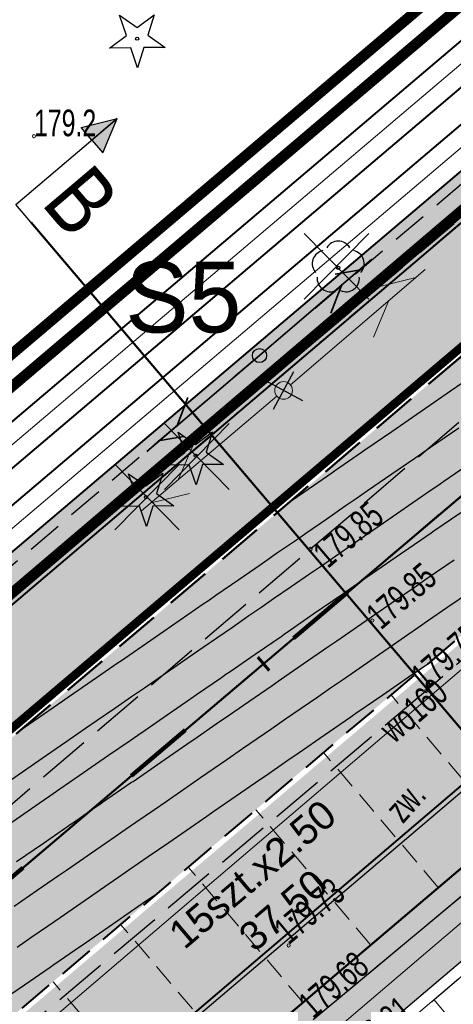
# Model space of a CAD drawing. Header units: metres. Extents: x 7429064 to 7431133, y 5709479 to 5714472.
# Tile 50 of 176: x 7429453 to 7429465, y 5709808 to 5709836. Entities that reach past the tile are written whole.
import ezdxf
from ezdxf.enums import TextEntityAlignment as Align

# ---------------------------------------------------------------- set-up
doc = ezdxf.new("R2010")
doc.units = ezdxf.units.M
for name, pattern in [('1', [0]), ('12', [3, 1, -1, 0, -1]), ('2_BUBZ02', [1.75, 1.25, -0.5]), ('2_KTCR01', [1.5, 1, -0.5]), ('2_KTCR02', [1.5, 1, -0.5]), ('2_KTJZ01', [2, 1.5, -0.5]), ('2_KTKR01', [0]), ('2_KTPL01', [2, 1.5, -0.5]), ('3_1', [0]), ('3_BUBZ02G', [1.75, 1.25, -0.5]), ('3_KTCR02', [1.5, 1, -0.5]), ('3_KTJZ01', [2, 1.5, -0.5]), ('3_KTKR01', [0]), ('3_KTPL01', [2, 1.5, -0.5]), ('4_SUPE_01', [0]), ('4_SUPT_01', [0]), ('4_SUPW_01', [0]), ('7_1', [0]), ('7_SUPE_01', [0]), ('7_SUPT_01', [0]), ('7_SUPW_01', [0]), ('CENTER2', [1.125, 0.75, -0.125, 0.125, -0.125]), ('DASHED', [19.05, 12.7, -6.35]), ('DASHED2', [0.375, 0.25, -0.125]), ('HIDDEN', [0.375, 0.25, -0.125])]:
    doc.linetypes.add(name, pattern=pattern)
for name, color, linetype, lineweight in [('#proj słupy', 1, 'Continuous', 30), ('#proj. światłowód', 1, '2_KTCR01', 18), ('__AMprojkantech', 20, 'DASHED', 35), ('_D_7_PAS DROGOWY-LINIA ROZGR TEREN INW', 222, 'HIDDEN', 50), ('_D_7_PAS DROGOWY_PODZIAL', 1, 'Continuous', 50), ('_D_7_TEREN NIEZBEDNY DLA OB_BUD', 252, 'HIDDEN', 50), ('_D_8_Wymiary', 7, 'Continuous', 20), ('_skarpy', 84, 'Continuous', 40), ('_wycinka_ZUDP', 1, 'Continuous', 30), ('BUBZ_L_1', 252, '2_BUBZ02', 18), ('D_1_KOCIE OCZKA', 7, 'Continuous', 50), ('D_1_LINIA_KRAWĘŻNIK_BET_20_30 WYN 0-2 CM', 5, 'HIDDEN', 40), ('D_1_LINIA_KRAWĘŻNIK_BET_20_30 WYN 12 CM - III', 7, 'Continuous', 50), ('Dr-Krawędż nawierzchni', 250, 'DASHED2', 18), ('gaPoziome', 7, 'Continuous', 30), ('GMINA_L_0', 252, '12', 35), ('KRAWĘŻNIK BETONOWY 12_25 WYN 0 CM', 250, 'DASHED', 50), ('KTCR_L_1', 252, '2_KTCR02', 30), ('KTJZ_L_0', 252, '2_KTJZ01', 30), ('KTKR_L_0', 252, '2_KTKR01', 30), ('KTPL_E_T_0', 252, 'Continuous', 15), ('KTPL_L_0', 252, '2_KTPL01', 30), ('OBOP_T_0', 82, 'Continuous', 30), ('PRZEKROJE_NORMALNE', 7, 'Continuous', 30), ('RTPW_T_0_a', 252, 'Continuous', 15), ('RTPW_T_1', 252, 'Continuous', 15), ('skarpa', 82, 'ŚLADY', 20), ('SUPE_L_3', 252, '4_SUPE_01', 18), ('SUPM_T_0', 252, 'Continuous', 15), ('SUPT_L_0', 252, '4_SUPT_01', 18), ('SUPW_E_T_0', 252, 'Continuous', 15), ('SUPW_L_0', 252, '4_SUPW_01', 18)]:
    doc.layers.add(name, color=color, linetype=linetype, lineweight=lineweight)
for name, color, linetype in [('_1_Mapa', 7, 'Continuous'), ('_1_X-REFY', 7, 'Continuous'), ('C-DROGI-SYTUACJA-ETYKIETY', 7, 'Continuous'), ('C-TEREN', 7, 'Continuous'), ('zzz.gaHSDomyslna', 7, 'Continuous')]:
    doc.layers.add(name, color=color, linetype=linetype)
doc.layers.add('_Brudnopis', color=22, linetype='Continuous', lineweight=50, plot=False)
doc.layers.add('D_1_LINIA_OBRZEŻE_BET_6x30cm - III', color=24, linetype='Continuous', lineweight=30, transparency=0.3)
for name, color, linetype, lineweight, true_color, transparency in [('D_2_HECZ_CHODNIK_KOSTKA', 7, 'Continuous', 0, 0xf7f588, 0.35), ('D_2_HECZ_DROGI KOSTKA', 7, 'Continuous', 13, 0xffbea8, 0.3), ('D_2_HECZ_JEZDNIA KR3- NOWA KONSTRUKCJA', 7, 'Continuous', 13, 0x99e6ff, 0.3), ('D_2_HECZ_JEZDNIA KR3- NOWA KONSTRUKCJA G4', 7, 'Continuous', 13, 0xbdbdbd, 0.3)]:
    doc.layers.add(name, color=color, linetype=linetype, lineweight=lineweight, true_color=true_color, transparency=transparency)
for name, color, linetype, lineweight, true_color in [('DZIALKA_L_0', 7, '1', 40, 0x008000), ('HECZ DROGI ROWEROWE', 7, 'Continuous', 13, 0xff8a8a), ('OBOP_T_0_a', 7, 'Continuous', 30, 0x008000), ('OBOP_T_1_a', 7, 'Continuous', 30, 0x008000)]:
    doc.layers.add(name, color=color, linetype=linetype, lineweight=lineweight, true_color=true_color)
doc.styles.add('major_arial', font='arial.ttf')
doc.styles.add('Styl Arial', font='arial.ttf', dxfattribs={"width": 0.8, "height": 0.9})
doc.linetypes.add('ŚLADY', pattern='A,3.81,[130,ltypeshp.shx,S=6.35,R=0,X=0,Y=0],3.81', length=7.62)
doc.dimstyles.new('major_500', dxfattribs={"dimtxt": 0.8, "dimasz": 0.8, "dimexe": 0.5, "dimexo": 1, "dimgap": 0.3, "dimtad": 1, "dimzin": 1, "dimdsep": 46, "dimtxsty": 'major_arial', "dimcen": 0, "dimse1": 1, "dimse2": 1, "dimaunit": 1, "dimadec": 1, "dimazin": 0, "dimtfac": 1, "dimtix": 1, "dimtmove": 0, "dimatfit": 3, "dimfxl": 2, "dimfxlon": 1, "dimtolj": 1, "dimarcsym": 0})

# ---------------------------------------------------------------- blocks, each defined once
blk = doc.blocks.new('*D17')
at = {"layer": '_D_8_Wymiary', "color": 0, "lineweight": -2, "transparency": 16777216}
for p, q in [((7429475.119, 5709822.137), (7429474.388, 5709822.999)), ((7429446.728, 5709798.873), (7429474.101, 5709822.1)), ((7429446.525, 5709797.875), (7429445.794, 5709798.737))]:
    blk.add_line(p, q, dxfattribs=at)
at = {"layer": '_D_8_Wymiary', "color": 0, "transparency": 16777216}
for points in [[(7429474.015, 5709822.202), (7429474.188, 5709821.998), (7429474.711, 5709822.618)], [(7429446.641, 5709798.975), (7429446.814, 5709798.772), (7429446.118, 5709798.356)]]:
    blk.add_solid(points, dxfattribs=at)
at = {"layer": 'Defpoints', "color": 0, "transparency": 16777216}
for p in [(7429474.711, 5709822.618), (7429475.766, 5709821.375), (7429447.172, 5709797.113)]:
    blk.add_point(p, dxfattribs=at)
at = {"layer": '_D_8_Wymiary', "color": 0, "transparency": 16777216, "insert": (7429459.524, 5709811.537), "char_height": 0.8, "attachment_point": 5, "rotation": 40.3144, "style": 'major_arial'}
blk.add_mtext('\\A1;15szt.x2.50\\P37.50', dxfattribs=at)
blk = doc.blocks.new('A$C59100B2D')
at = {"layer": '_wycinka_ZUDP'}
for points in [[(0.701, -0.713), (-0.701, 0.713)], [(-0.7, -0.713), (0.701, 0.713)]]:
    blk.add_lwpolyline(points, dxfattribs=at)
blk = doc.blocks.new('3_OBOP01_01')
at = {"linetype": 'Continuous'}
for p, q in [((-0.3012, 0.09375), (-0.4937, 0.6621)), ((-0.4937, 0.6621), (-0.0039, 0.31545)), ((-0.0039, 0.31545), (0.4771, 0.67415)), ((0.4771, 0.67415), (0.2988, 0.1012)), ((-0.78225, -0.26495), (-0.3012, 0.09375)), ((0.2988, 0.1012), (0.7886, -0.24545)), ((-0.18225, -0.2575), (-0.78225, -0.26495)), ((0.01025, -0.82585), (-0.18225, -0.2575)), ((0.1886, -0.2529), (0.01025, -0.82585)), ((0.7886, -0.24545), (0.1886, -0.2529))]:
    blk.add_line(p, q, dxfattribs=at)
blk.add_circle((0, 0), 0.045, dxfattribs=at)
blk = doc.blocks.new('3_RTPW02')
at = {"linetype": 'Continuous'}
blk.add_circle((0, 0), 0.045, dxfattribs=at)
blk = doc.blocks.new('4_OBOP01_01')
at = {"linetype": 'Continuous'}
for p, q in [((-0.3012, 0.09375), (-0.4937, 0.6621)), ((-0.4937, 0.6621), (-0.0039, 0.31545)), ((-0.0039, 0.31545), (0.4771, 0.67415)), ((0.4771, 0.67415), (0.2988, 0.1012)), ((-0.78225, -0.26495), (-0.3012, 0.09375)), ((0.2988, 0.1012), (0.7886, -0.24545)), ((-0.18225, -0.2575), (-0.78225, -0.26495)), ((0.01025, -0.82585), (-0.18225, -0.2575)), ((0.1886, -0.2529), (0.01025, -0.82585)), ((0.7886, -0.24545), (0.1886, -0.2529))]:
    blk.add_line(p, q, dxfattribs=at)
blk.add_circle((0, 0), 0.045, dxfattribs=at)
blk = doc.blocks.new('4_OBOP02_01')
at = {"linetype": 'Continuous'}
blk.add_circle((0, 0), 0.045, dxfattribs=at)
for centre, start, end in [((0, 0.375), 30.1401, 149.8599), ((-0.357, 0.116), 102.1445, 221.86), ((0.357, 0.116), 318.14, 77.8555), ((-0.22, -0.303), 174.1482, 293.8542), ((0.22, -0.303), 246.1458, 5.8518)]:
    blk.add_arc(centre, 0.375, start, end, dxfattribs=at)
blk = doc.blocks.new('4_RTPW01')
at = {"linetype": 'Continuous'}
blk.add_circle((0, 0), 0.045, dxfattribs=at)
blk = doc.blocks.new('7_SUSM04_01')
at = {"linetype": 'Continuous'}
blk.add_circle((0, 0), 0.25, dxfattribs=at)
blk = doc.blocks.new('X-ref_MDCP_Szara')
at = {"layer": 'BUBZ_L_1', "linetype": '3_BUBZ02G'}
blk.add_line((7429461.855, 5709806.518), (7429475.944, 5709818.444), dxfattribs=at)
at = {"layer": 'BUBZ_L_1', "linetype": '3_1'}
blk.add_line((7429464.208, 5709808.51), (7429464.745, 5709807.876), dxfattribs=at)
at = {"layer": 'DZIALKA_L_0', "linetype": '1'}
for p, q in [((7429660.24, 5709996.55), (7429435.86, 5709805.65)), ((7429408.88, 5709766.76), (7429668.8, 5709988.15))]:
    blk.add_line(p, q, dxfattribs=at)
at = {"layer": 'GMINA_L_0', "linetype": '12'}
blk.add_line((7429435.86, 5709805.65), (7429660.24, 5709996.55), dxfattribs=at)
at = {"layer": 'KTCR_L_1', "linetype": '3_KTCR02'}
for p, q in [((7429460.804, 5709807.947), (7429466.869, 5709813.004)), ((7429461.855, 5709806.518), (7429468.6, 5709812.23))]:
    blk.add_line(p, q, dxfattribs=at)
at = {"layer": 'KTJZ_L_0', "linetype": '3_KTJZ01'}
for p, q in [((7429460.73, 5709821.22), (7429483.74, 5709840.87)), ((7429487.22, 5709837.17), (7429463.98, 5709817.21)), ((7429437.99, 5709801.8), (7429460.73, 5709821.22)), ((7429463.98, 5709817.21), (7429441.05, 5709797.87))]:
    blk.add_line(p, q, dxfattribs=at)
at = {"layer": 'KTKR_L_0', "linetype": '3_KTKR01'}
blk.add_line((7429460.804, 5709807.947), (7429466.869, 5709813.004), dxfattribs=at)
at = {"layer": 'KTPL_L_0', "linetype": '3_KTPL01'}
for p, q in [((7429487.22, 5709837.17), (7429463.98, 5709817.21)), ((7429463.98, 5709817.21), (7429441.05, 5709797.87)), ((7429460.804, 5709807.947), (7429466.869, 5709813.004))]:
    blk.add_line(p, q, dxfattribs=at)
at = {"layer": 'SUPE_L_3', "linetype": '7_SUPE_01'}
blk.add_line((7429446.29, 5709794.79), (7429478.4, 5709822.09), dxfattribs=at)
at = {"layer": 'SUPT_L_0', "linetype": '7_SUPT_01'}
for p, q in [((7429460.16, 5709825.852), (7429463.964, 5709829.098)), ((7429462.612, 5709828.602), (7429463.697, 5709828.871)), ((7429462.501, 5709827.192), (7429462.937, 5709828.222)), ((7429455.964, 5709822.296), (7429459.779, 5709825.528)), ((7429456.994, 5709823.169), (7429457.434, 5709824.197)), ((7429456.231, 5709822.522), (7429457.318, 5709822.787))]:
    blk.add_line(p, q, dxfattribs=at)
at = {"layer": 'SUPW_L_0', "linetype": '7_SUPW_01'}
blk.add_line((7429369.46, 5709736.3), (7429593.18, 5709927.23), dxfattribs=at)
at = {"layer": 'SUPW_L_0', "linetype": '7_1'}
blk.add_line((7429369.46, 5709736.3), (7429593.18, 5709927.23), dxfattribs=at)
at = {"layer": 'OBOP_T_0'}
for p in [(7429457.49, 5709823.85), (7429456.09, 5709822.68)]:
    blk.add_blockref('3_OBOP01_01', p, dxfattribs=at)
at = {"layer": 'OBOP_T_0_a'}
blk.add_blockref('4_OBOP01_01', (7429455.84, 5709835.61), dxfattribs=at)
at = {"layer": 'OBOP_T_1_a'}
blk.add_blockref('4_OBOP02_01', (7429461.51, 5709829.15), dxfattribs=at)
at = {"layer": 'RTPW_T_0_a'}
blk.add_blockref('4_RTPW01', (7429452.93, 5709832.86), dxfattribs=at)
at = {"layer": 'RTPW_T_1'}
for p in [(7429460.73, 5709821.22), (7429462.47, 5709819.2), (7429463.98, 5709817.21), (7429460.111, 5709810.037)]:
    blk.add_blockref('3_RTPW02', p, dxfattribs=at)
at = {"layer": 'SUPM_T_0'}
blk.add_blockref('7_SUSM04_01', (7429459.97, 5709825.69), dxfattribs=at)
at = {"layer": 'KTPL_E_T_0', "width": 0.7}
blk.add_text('zw.', height=0.75, rotation=48.3665, dxfattribs=at).set_placement((7429463.404, 5709814.093), align=Align.MIDDLE)
at = {"layer": 'RTPW_T_0_a', "width": 0.7}
blk.add_text('179.2', height=0.75, dxfattribs=at).set_placement((7429452.93, 5709832.86))
at = {"layer": 'RTPW_T_1', "width": 0.7}
blk.add_text('179.85', height=0.75, rotation=40.4965, dxfattribs=at).set_placement((7429460.73, 5709821.22), align=Align.TOP_LEFT)
blk.add_text('179.85', height=0.75, rotation=40.5911, dxfattribs=at).set_placement((7429462.47, 5709819.2), align=Align.MIDDLE_LEFT)
for s, rotation, p in [('179.75', 40.6581, (7429463.98, 5709817.21)), ('179.73', 39.9225, (7429460.111, 5709810.037)), ('179.68', 40.744, (7429460.804, 5709807.947)), ('179.81', 39.5481, (7429462.025, 5709806.709))]:
    blk.add_text(s, height=0.75, rotation=rotation, dxfattribs=at).set_placement(p)
at = {"layer": 'SUPW_E_T_0', "width": 0.7}
blk.add_text('wo160', height=0.75, rotation=40.4785, dxfattribs=at).set_placement((7429463.63, 5709816.668), align=Align.MIDDLE)
blk = doc.blocks.new('#LEWO')
at = {"layer": '__AMprojkantech', "linetype": '1'}
for p, q in [((-2.31, 0.414), (-3.074, 0.002)), ((-0.005, 0.005), (-4.177, 0.018)), ((-3.116, -0.339), (-3.744, 0.033))]:
    blk.add_line(p, q, dxfattribs=at)
blk = doc.blocks.new('#PRAWO')
at = {"layer": '__AMprojkantech', "linetype": '1'}
for p, q in [((3.153, 1.559, 0.002), (3.783, 1.189, 0.002)), ((0.045, 1.201, 0.002), (4.216, 1.206, 0.002)), ((2.351, 0.802, 0.002), (3.113, 1.217, 0.002))]:
    blk.add_line(p, q, dxfattribs=at)
blk = doc.blocks.new('X-ref_Oświetlenie i teletechnika')
at = {"layer": '#proj słupy', "lineweight": 30}
for p, q in [((7429459.684, 5709825.16), (7429460.256, 5709826.22)), ((7429459.44, 5709825.976), (7429460.5, 5709825.404))]:
    blk.add_line(p, q, dxfattribs=at)
at = {"layer": '#proj słupy', "linetype": '1', "lineweight": 30}
blk.add_circle((7429459.29, 5709826.673), 0.2, dxfattribs=at)
at = {"layer": '#proj. światłowód', "lineweight": 30, "flags": 128}
blk.add_lwpolyline([(7429617.95, 5709967.85), (7429611.163, 5709956.371), (7429573.165, 5709923.859), (7429535.247, 5709891.397), (7429497.339, 5709858.957), (7429459.29, 5709826.673), (7429421.225, 5709794.375), (7429383.144, 5709762.063), (7429345.12, 5709729.801), (7429305.765, 5709699.935), (7429266.407, 5709683.285), (7429226.48, 5709664.88)], dxfattribs=at)
at = {"layer": '#proj słupy', "lineweight": 30, "rotation": 40.55062454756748}
for name, p in [('#PRAWO', (7429460.037, 5709825.731, -0.002)), ('#LEWO', (7429459.297, 5709826.673))]:
    blk.add_blockref(name, p, dxfattribs=at)
at = {"layer": '#proj słupy', "color": 0, "linetype": 'Continuous', "lineweight": 40, "insert": (7429455.506, 5709829.324), "char_height": 2, "attachment_point": 1}
blk.add_mtext_dynamic_manual_height_columns('S5', width=2.28781, gutter_width=1, heights=[0], dxfattribs=at)
blk = doc.blocks.new('*U220')
at = {"layer": 'zzz.gaHSDomyslna', "color": 140}
for points in [[(54.9, 46.583, 0.12, 0.12, 0), (56.425, 47.877, 0.12, 0.12, 0)], [(50.325, 42.701, 0.12, 0.12, 0), (51.85, 43.995, 0.12, 0.12, 0)], [(45.75, 38.819, 0.12, 0.12, 0), (47.275, 40.113, 0.12, 0.12, 0)]]:
    blk.add_lwpolyline(points, format="xyseb", dxfattribs=at)
blk = doc.blocks.new('*U211')
at = {"layer": 'zzz.gaHSDomyslna', "color": 140}
blk.add_lwpolyline([(0, 0, 0.24, 0.24, 0), (59.489, 50.476, 0.24, 0.24, 0), (179.447, 153.144, 0.24, 0.24, 0)], format="xyseb", dxfattribs=at)
blk = doc.blocks.new('spearator')
at = {"layer": 'D_1_KOCIE OCZKA'}
h = blk.add_hatch(color=12, dxfattribs=at)
h.dxf.hatch_style = 1
edge = h.paths.add_edge_path()
edge.add_line((7429810.877, 5710121.625), (7429811.641, 5710122.271))
edge.add_arc((7429811.592, 5710122.328), 0.075, 310.2315, 490.2315)
edge.add_line((7429811.544, 5710122.386), (7429810.781, 5710121.74))
edge.add_arc((7429810.829, 5710121.683), 0.075, 130.2315, 310.2315)
at = {"layer": 'D_1_KOCIE OCZKA', "lineweight": 18, "flags": 128}
blk.add_lwpolyline([(7429810.877, 5710121.625), (7429811.641, 5710122.271, 1), (7429811.544, 5710122.386), (7429810.781, 5710121.74, 1)], format="xyb", close=True, dxfattribs=at)
blk = doc.blocks.new('X-ref_SOR')
at = {"layer": 'D_1_KOCIE OCZKA', "rotation": 0.06988272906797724}
for p in [(6621.208, -9355.101), (6617.7, -9358.077), (6614.192, -9361.052)]:
    blk.add_blockref('spearator', p, dxfattribs=at)
at = {"layer": 'gaPoziome'}
for name, p in [('*U211', (7429440.741, 5709806.344)), ('*U220', (7429405.348, 5709772.117))]:
    blk.add_blockref(name, p, dxfattribs=at)
blk = doc.blocks.new('x-ref_warstwice')
at = {"layer": 'C-TEREN', "color": 46, "linetype": 'Continuous', "lineweight": 30}
for p, q in [((7429464.49, 5709823.132, 179.8), (7429465.142, 5709823.582, 179.8)), ((7429463.487, 5709822.44, 179.8), (7429464.127, 5709822.882, 179.8)), ((7429464.127, 5709822.882, 179.8), (7429464.315, 5709823.011, 179.8)), ((7429464.315, 5709823.011, 179.8), (7429464.49, 5709823.132, 179.8)), ((7429463.271, 5709822.291, 179.8), (7429463.487, 5709822.44, 179.8)), ((7429462.66, 5709821.869, 179.8), (7429463.271, 5709822.291, 179.8)), ((7429462.088, 5709821.475, 179.8), (7429462.66, 5709821.869, 179.8)), ((7429461.833, 5709821.299, 179.8), (7429462.088, 5709821.475, 179.8)), ((7429461.56, 5709821.11, 179.8), (7429461.833, 5709821.299, 179.8)), ((7429461.006, 5709820.728, 179.8), (7429461.56, 5709821.11, 179.8)), ((7429460.704, 5709820.52, 179.8), (7429461.006, 5709820.728, 179.8)), ((7429460.179, 5709820.157, 179.8), (7429460.704, 5709820.52, 179.8)), ((7429459.687, 5709819.818, 179.8), (7429460.179, 5709820.157, 179.8)), ((7429459.351, 5709819.587, 179.8), (7429459.687, 5709819.818, 179.8)), ((7429458.993, 5709819.339, 179.8), (7429459.351, 5709819.587, 179.8)), ((7429458.524, 5709819.016, 179.8), (7429458.993, 5709819.339, 179.8)), ((7429458.086, 5709818.713, 179.8), (7429458.524, 5709819.016, 179.8)), ((7429457.697, 5709818.445, 179.8), (7429458.086, 5709818.713, 179.8)), ((7429457.281, 5709818.158, 179.8), (7429457.697, 5709818.445, 179.8)), ((7429456.87, 5709817.874, 179.8), (7429457.281, 5709818.158, 179.8)), ((7429456.426, 5709817.568, 179.8), (7429456.87, 5709817.874, 179.8)), ((7429455.684, 5709817.056, 179.8), (7429456.043, 5709817.304, 179.8)), ((7429456.043, 5709817.304, 179.8), (7429456.426, 5709817.568, 179.8)), ((7429455.215, 5709816.733, 179.8), (7429455.684, 5709817.056, 179.8)), ((7429454.714, 5709816.387, 179.8), (7429455.215, 5709816.733, 179.8)), ((7429454.388, 5709816.162, 179.8), (7429454.714, 5709816.387, 179.8)), ((7429453.858, 5709815.797, 179.8), (7429454.388, 5709816.162, 179.8)), ((7429453.561, 5709815.591, 179.8), (7429453.858, 5709815.797, 179.8)), ((7429452.734, 5709815.021, 179.8), (7429453.283, 5709815.399, 179.8)), ((7429453.283, 5709815.399, 179.8), (7429453.561, 5709815.591, 179.8)), ((7429452.147, 5709814.616, 179.8), (7429452.734, 5709815.021, 179.8))]:
    blk.add_line(p, q, dxfattribs=at)
at = {"layer": 'C-TEREN', "color": 42, "linetype": 'HIDDEN', "lineweight": 25, "ltscale": 10}
for points, elevation in [([(7429460.181, 5709822.577), (7429460.539, 5709822.824), (7429461.328, 5709823.368), (7429461.366, 5709823.394), (7429461.407, 5709823.423), (7429462.193, 5709823.965), (7429462.263, 5709824.013), (7429463.021, 5709824.536), (7429463.73, 5709825.025), (7429463.848, 5709825.107), (7429463.974, 5709825.194), (7429464.675, 5709825.677), (7429465.331, 5709826.13)], 179.76), ([(7429464.906, 5709824.628), (7429464.495, 5709824.344), (7429464.11, 5709824.078), (7429463.668, 5709823.773), (7429463.195, 5709823.447), (7429462.84, 5709823.203), (7429462.339, 5709822.857), (7429462.013, 5709822.632), (7429461.708, 5709822.421), (7429461.186, 5709822.061), (7429460.628, 5709821.676), (7429460.359, 5709821.49), (7429459.772, 5709821.086), (7429459.532, 5709820.92), (7429459.307, 5709820.765), (7429458.704, 5709820.349), (7429458.061, 5709819.905), (7429457.877, 5709819.778), (7429457.705, 5709819.66), (7429457.05, 5709819.208), (7429456.349, 5709818.724), (7429456.223, 5709818.637), (7429455.493, 5709818.134), (7429455.396, 5709818.066), (7429455.304, 5709818.003), (7429454.568, 5709817.495), (7429453.782, 5709816.953), (7429453.741, 5709816.925), (7429452.926, 5709816.362), (7429452.914, 5709816.354), (7429452.902, 5709816.346), (7429452.556, 5709816.107)], 179.78), ([(7429452.062, 5709813.348), (7429452.553, 5709813.687), (7429453.079, 5709814.05), (7429453.381, 5709814.258), (7429453.663, 5709814.453), (7429454.208, 5709814.829), (7429454.791, 5709815.231), (7429455.035, 5709815.4), (7429455.646, 5709815.821), (7429455.862, 5709815.97), (7429456.064, 5709816.11), (7429456.689, 5709816.541), (7429457.358, 5709817.002), (7429457.517, 5709817.112), (7429458.214, 5709817.593), (7429458.344, 5709817.683), (7429458.466, 5709817.767), (7429459.171, 5709818.253), (7429459.925, 5709818.773), (7429459.998, 5709818.824), (7429460.067, 5709818.871), (7429460.826, 5709819.395), (7429461.637, 5709819.954), (7429461.653, 5709819.965), (7429462.122, 5709820.29), (7429462.48, 5709820.536), (7429463.269, 5709821.081), (7429463.307, 5709821.107), (7429463.348, 5709821.135), (7429464.134, 5709821.678), (7429464.204, 5709821.726), (7429464.962, 5709822.248)], 179.82), ([(7429452.442, 5709812.401), (7429453.2, 5709812.925), (7429454.011, 5709813.484), (7429454.028, 5709813.496), (7429454.043, 5709813.506), (7429454.497, 5709813.82), (7429454.843, 5709814.058), (7429454.855, 5709814.066), (7429454.867, 5709814.075), (7429455.682, 5709814.637), (7429455.723, 5709814.665), (7429456.509, 5709815.208), (7429457.245, 5709815.715), (7429457.336, 5709815.779), (7429457.434, 5709815.846), (7429458.164, 5709816.349), (7429458.29, 5709816.437), (7429458.991, 5709816.92), (7429459.646, 5709817.372), (7429459.818, 5709817.491), (7429460.002, 5709817.617), (7429460.645, 5709818.062), (7429461.247, 5709818.477), (7429461.472, 5709818.632), (7429461.713, 5709818.798), (7429462.3, 5709819.203), (7429462.569, 5709819.389), (7429463.127, 5709819.774), (7429463.649, 5709820.134), (7429463.954, 5709820.344), (7429464.28, 5709820.569), (7429464.781, 5709820.915)], 179.84), ([(7429452.376, 5709811.148), (7429453.02, 5709811.592), (7429453.622, 5709812.007), (7429453.847, 5709812.162), (7429454.088, 5709812.328), (7429454.675, 5709812.733), (7429455.223, 5709813.112), (7429455.502, 5709813.304), (7429455.799, 5709813.509), (7429456.329, 5709813.875), (7429456.655, 5709814.1), (7429457.156, 5709814.445), (7429457.625, 5709814.769), (7429457.983, 5709815.016), (7429458.367, 5709815.28), (7429458.811, 5709815.587), (7429459.222, 5709815.871), (7429459.638, 5709816.158), (7429460.027, 5709816.426), (7429460.465, 5709816.728), (7429460.934, 5709817.052), (7429461.292, 5709817.299), (7429461.628, 5709817.53), (7429462.119, 5709817.87), (7429462.645, 5709818.232), (7429462.947, 5709818.44), (7429463.501, 5709818.823), (7429463.774, 5709819.011), (7429464.029, 5709819.187), (7429464.601, 5709819.582), (7429465.212, 5709820.004)], 179.86), ([(7429452.453, 5709809.991), (7429452.84, 5709810.258), (7429453.309, 5709810.582), (7429453.667, 5709810.829), (7429454.003, 5709811.061), (7429454.494, 5709811.4), (7429455.02, 5709811.763), (7429455.322, 5709811.971), (7429455.604, 5709812.165), (7429456.149, 5709812.541), (7429456.732, 5709812.944), (7429456.976, 5709813.112), (7429457.587, 5709813.534), (7429457.803, 5709813.683), (7429458.005, 5709813.822), (7429458.63, 5709814.254), (7429459.299, 5709814.715), (7429459.458, 5709814.824), (7429460.155, 5709815.305), (7429460.285, 5709815.395), (7429460.407, 5709815.479), (7429461.112, 5709815.966), (7429461.866, 5709816.486), (7429461.939, 5709816.537), (7429462.008, 5709816.584), (7429462.766, 5709817.107), (7429463.577, 5709817.667), (7429463.594, 5709817.678), (7429464.063, 5709818.002)], 179.88)]:
    blk.add_lwpolyline(points, dxfattribs=dict(at, elevation=elevation))
at = {"layer": 'C-TEREN', "color": 46, "linetype": 'Continuous', "lineweight": 30, "elevation": 179.9}
blk.add_lwpolyline([(7429451.981, 5709808.457), (7429452.66, 5709808.925), (7429453.385, 5709809.426), (7429453.487, 5709809.496), (7429454.241, 5709810.016), (7429454.314, 5709810.067), (7429454.383, 5709810.114), (7429455.141, 5709810.637), (7429455.952, 5709811.197), (7429455.969, 5709811.208), (7429455.984, 5709811.219), (7429456.438, 5709811.532)], dxfattribs=at)
blk = doc.blocks.new('AeccTickLine')
at = {"color": 0, "linetype": 'ByBlock', "lineweight": -2}
blk.add_line((0, 1), (0, -1), dxfattribs=at)
blk = doc.blocks.new('OŚ_Dąbrowskiego_1')
at = {"layer": '_D_8_Wymiary', "color": 1, "linetype": 'CENTER2', "lineweight": 35, "flags": 128}
blk.add_lwpolyline([(7429230.998, 5709660.664), (7429273.145, 5709676.622, 0.085629), (7429337.582, 5709714.618), (7429502.301, 5709854.381), (7429714.669, 5710036.139), (7429868.111, 5710165.952)], format="xyb", dxfattribs=at)
at = {"layer": 'C-DROGI-SYTUACJA-ETYKIETY', "color": 7, "linetype": 'Continuous', "lineweight": 60, "xscale": 0.25, "yscale": 0.25, "zscale": 0.25, "rotation": 40.31442587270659}
blk.add_blockref('AeccTickLine', (7429459.402, 5709817.981), dxfattribs=at)

msp = doc.modelspace()

# ---------------------------------------------------------------- hatches: boundary and pattern name
at = {"layer": 'D_2_HECZ_CHODNIK_KOSTKA', "transparency": 33554585}
h = msp.add_hatch(color=256, dxfattribs=at)
h.dxf.hatch_style = 1
edge = h.paths.add_edge_path()
edge.add_line((7429611.715, 5709933.539), (7429609.355, 5709934.501))
edge.add_line((7429609.355, 5709934.501), (7429596.138, 5709923.189))
edge.add_line((7429596.138, 5709923.189), (7429592.463, 5709920.763))
edge.add_arc((7429606.237, 5709899.9), 25, 123.434, 130.559)
edge.add_line((7429589.981, 5709918.893), (7429507.49, 5709848.292))
edge.add_line((7429507.49, 5709848.292), (7429417.816, 5709772.204))
edge.add_line((7429417.816, 5709772.204), (7429413.427, 5709768.48))
edge.add_line((7429413.427, 5709768.48), (7429407.995, 5709766.13))
edge.add_line((7429407.995, 5709766.13), (7429408.287, 5709764.077))
edge.add_line((7429408.287, 5709764.077), (7429414.494, 5709766.762))
edge.add_line((7429414.494, 5709766.762), (7429508.787, 5709846.77))
edge.add_line((7429508.787, 5709846.77), (7429591.282, 5709917.374))
edge.add_arc((7429606.237, 5709899.9), 23, 123.434, 130.559, ccw=False)
edge.add_line((7429593.564, 5709919.094), (7429599.13, 5709922.769))
edge.add_line((7429599.13, 5709922.769), (7429611.715, 5709933.539))
at = {"layer": 'D_2_HECZ_DROGI KOSTKA'}
h = msp.add_hatch(color=256, dxfattribs=at)
h.dxf.hatch_style = 1
edge = h.paths.add_edge_path()
edge.add_line((7429473.574, 5709825.875), (7429443.389, 5709800.263))
edge.add_arc((7429443.764, 5709798.811), 1.5, 40.3144, 104.4725, ccw=False)
edge.add_line((7429444.908, 5709799.782), (7429447.172, 5709797.113))
edge.add_line((7429447.172, 5709797.113), (7429475.766, 5709821.375))
edge.add_line((7429475.766, 5709821.375), (7429473.825, 5709823.662))
edge.add_arc((7429475.35, 5709824.956), 2, 152.6461, 220.3144, ccw=False)
at = {"layer": 'D_2_HECZ_JEZDNIA KR3- NOWA KONSTRUKCJA'}
h = msp.add_hatch(color=256, dxfattribs=at)
h.dxf.hatch_style = 1
edge = h.paths.add_edge_path()
edge.add_arc((7429610.557, 5709990.469), 30, 310.559, 314.2935)
edge.add_arc((7429610.557, 5709990.469), 30, 314.2935, 325.3941)
edge.add_line((7429635.249, 5709973.431), (7429635.899, 5709972.672))
edge.add_line((7429635.899, 5709972.672), (7429667.702, 5709999.89))
edge.add_line((7429667.702, 5709999.89), (7429675.246, 5710006.347))
edge.add_line((7429675.246, 5710006.347), (7429712.724, 5710038.423))
edge.add_line((7429712.724, 5710038.423), (7429823.828, 5710132.378))
edge.add_line((7429823.828, 5710132.378), (7429834.316, 5710141.377))
edge.add_line((7429834.316, 5710141.377), (7429846.156, 5710151.524))
edge.add_line((7429846.156, 5710151.524), (7429850.099, 5710146.734))
edge.add_line((7429850.099, 5710146.734), (7429838.187, 5710136.85))
edge.add_line((7429838.187, 5710136.85), (7429827.698, 5710127.833))
edge.add_line((7429827.698, 5710127.833), (7429716.613, 5710033.854))
edge.add_line((7429716.613, 5710033.854), (7429633.474, 5709962.699))
edge.add_arc((7429636.726, 5709958.9), 5, 130.559, 193.2571)
edge.add_line((7429631.859, 5709957.753), (7429636.051, 5709939.958))
edge.add_line((7429636.051, 5709939.958), (7429630.653, 5709938.888))
edge.add_line((7429630.653, 5709938.888), (7429629.491, 5709943.821))
edge.add_arc((7429623.651, 5709942.445), 6, 13.2571, 130.559)
edge.add_line((7429619.749, 5709947.003), (7429619.729, 5709946.986))
edge.add_line((7429619.729, 5709946.986), (7429617.779, 5709949.265))
edge.add_line((7429617.779, 5709949.265), (7429606.383, 5709939.512))
edge.add_line((7429606.383, 5709939.512), (7429594.274, 5709929.149))
edge.add_line((7429594.274, 5709929.149), (7429594.825, 5709928.314))
edge.add_line((7429594.825, 5709928.314), (7429589.708, 5709924.935))
edge.add_arc((7429606.237, 5709899.9), 30, 123.434, 130.559)
edge.add_line((7429586.73, 5709922.692), (7429529.23, 5709873.48))
edge.add_line((7429529.23, 5709873.48), (7429502.179, 5709850.343))
edge.add_line((7429502.179, 5709850.343), (7429339.523, 5709712.33))
edge.add_arc((7429194.822, 5709882.942), 223.711, 294.66533, 310.3021, ccw=False)
edge.add_arc((7429190.304, 5709894.737), 236.317, 290.79615, 294.46753, ccw=False)
edge.add_line((7429274.207, 5709673.816), (7429245.41, 5709663.13))
edge.add_line((7429245.41, 5709663.13), (7429242.106, 5709661.907))
edge.add_line((7429242.106, 5709661.907), (7429240.354, 5709666.717))
edge.add_line((7429240.354, 5709666.717), (7429244.254, 5709668.201))
edge.add_line((7429244.254, 5709668.201), (7429272.082, 5709679.428))
edge.add_arc((7429195.246, 5709882.369), 217, 290.73736, 310.31443)
edge.add_line((7429335.641, 5709716.905), (7429500.355, 5709856.664))
edge.add_line((7429500.355, 5709856.664), (7429629.269, 5709966.997))
edge.add_line((7429629.269, 5709966.997), (7429630.064, 5709967.677))
at = {"layer": 'D_2_HECZ_JEZDNIA KR3- NOWA KONSTRUKCJA G4'}
h = msp.add_hatch(color=256, dxfattribs=at)
h.dxf.hatch_style = 1
edge = h.paths.add_edge_path()
edge.add_line((7429436.829, 5709806.854), (7429498.316, 5709859.026))
edge.add_line((7429498.316, 5709859.026), (7429619.429, 5709962.682))
edge.add_line((7429619.429, 5709962.682), (7429618.857, 5709963.351))
edge.add_line((7429618.857, 5709963.351), (7429497.761, 5709859.709))
edge.add_line((7429497.761, 5709859.709), (7429436.185, 5709807.462))
edge.add_arc((7429439.235, 5709810.05), 4, 220.3144, 233.0231)
at = {"layer": 'HECZ DROGI ROWEROWE'}
h = msp.add_hatch(color=256, dxfattribs=at)
h.dxf.hatch_style = 1
edge = h.paths.add_edge_path()
edge.add_arc((7429796.82, 5710136.433), 20.404, 308.0322, 334.2528)
edge.add_arc((7429835.93, 5710116.897), 23.318, 143.7897, 152.7624, ccw=False)
edge.add_arc((7429839.325, 5710112.767), 28.527, 132.1511, 141.1238, ccw=False)
edge.add_line((7429820.181, 5710133.917), (7429834.124, 5710145.713))
edge.add_arc((7429837.354, 5710141.896), 5, 102.0154, 130.2315, ccw=False)
edge.add_line((7429836.313, 5710146.786), (7429842.063, 5710148.01))
edge.add_line((7429842.063, 5710148.01), (7429845.234, 5710150.73))
edge.add_line((7429845.234, 5710150.73), (7429843.045, 5710150.264))
edge.add_arc((7429842.629, 5710152.22), 2, 169.0596, 282.0154, ccw=False)
edge.add_line((7429840.665, 5710152.6), (7429846.908, 5710184.895))
edge.add_arc((7429848.38, 5710184.61), 1.5, 109.3988, 169.0596, ccw=False)
edge.add_line((7429847.882, 5710186.025), (7429848.854, 5710186.367))
edge.add_line((7429848.854, 5710186.367), (7429847.265, 5710191.424))
edge.add_line((7429847.265, 5710191.424), (7429846.903, 5710192.479))
edge.add_line((7429846.903, 5710192.479), (7429845.675, 5710198.449))
edge.add_arc((7429825.958, 5710195.082), 20.002, -10.9391, 9.6882, ccw=False)
edge.add_line((7429845.597, 5710191.287), (7429839.403, 5710159.242))
edge.add_arc((7429819.766, 5710163.038), 20, 310.2315, 349.0596, ccw=False)
edge.add_line((7429832.684, 5710147.769), (7429817.64, 5710135.042))
edge.add_arc((7429832.495, 5710117.483), 23, 130.2315, 151.7604)
edge.add_arc((7429794.613, 5710137.829), 20, 310.2315, 331.7604, ccw=False)
edge.add_line((7429807.531, 5710122.56), (7429710.78, 5710040.708))
edge.add_line((7429710.78, 5710040.708), (7429674.341, 5710009.522))
edge.add_arc((7429663.288, 5710022.437), 17, 303.434, 310.559, ccw=False)
edge.add_line((7429672.654, 5710008.25), (7429665.175, 5710003.312))
edge.add_arc((7429654.155, 5710020.002), 20, 287.2523, 303.434, ccw=False)
edge.add_line((7429660.087, 5710000.902), (7429655.396, 5709999.445))
edge.add_arc((7429662.069, 5709977.958), 22.5, 107.2523, 130.559)
edge.add_line((7429647.439, 5709995.052), (7429638.424, 5709987.337))
edge.add_arc((7429653.054, 5709970.242), 22.5, 130.559, 144.5953)
edge.add_line((7429634.715, 5709983.278), (7429621.962, 5709965.306))
edge.add_arc((7429606.364, 5709977.009), 19.5, 310.559, 323.1201, ccw=False)
edge.add_line((7429619.043, 5709962.194), (7429498.409, 5709858.948))
edge.add_line((7429498.409, 5709858.948), (7429409.747, 5709783.718))
edge.add_line((7429409.747, 5709783.718), (7429333.7, 5709719.193))
edge.add_arc((7429195.246, 5709882.369), 214, 294.99294, 310.31443, ccw=False)
edge.add_line((7429285.662, 5709688.408), (7429286.787, 5709685.755))
edge.add_arc((7429195.216, 5709882.43), 216.948, 294.96649, 310.31053)
edge.add_line((7429335.566, 5709716.997), (7429500.277, 5709856.756))
edge.add_line((7429500.277, 5709856.756), (7429621.38, 5709960.403))
edge.add_line((7429621.38, 5709960.403), (7429627.625, 5709965.748))
edge.add_line((7429627.625, 5709965.748), (7429629.904, 5709967.698))
edge.add_line((7429629.904, 5709967.698), (7429629.179, 5709968.529))
edge.add_arc((7429630.687, 5709969.843), 2, 144.5953, 221.0823, ccw=False)
edge.add_line((7429629.056, 5709971.002), (7429636.752, 5709981.829))
edge.add_arc((7429653.054, 5709970.242), 20, 130.559, 144.5953, ccw=False)
edge.add_line((7429640.049, 5709985.437), (7429649.631, 5709993.62))
edge.add_arc((7429662.069, 5709977.958), 20, 107.2523, 128.4533, ccw=False)
edge.add_line((7429656.137, 5709997.058), (7429665.185, 5709999.868))
edge.add_line((7429665.185, 5709999.868), (7429673.721, 5710005.504))
edge.add_arc((7429657.258, 5710030.439), 29.88, 303.434, 310.559)
edge.add_line((7429676.687, 5710007.738), (7429712.64, 5710038.509))
edge.add_line((7429712.64, 5710038.509), (7429809.391, 5710120.361))
edge.add_line((7429809.391, 5710120.361), (7429809.391, 5710120.361))
at = {"layer": 'PRZEKROJE_NORMALNE', "transparency": 33554585}
h = msp.add_hatch(color=256, dxfattribs=at)
h.dxf.hatch_style = 1
h.paths.add_polyline_path([(7429455.281, 5709833.357), (7429454.263, 5709833.108), (7429454.566, 5709832.751)])
h = msp.add_hatch(color=256, dxfattribs=at)
h.dxf.hatch_style = 1
h.paths.add_polyline_path([(7429455.281, 5709833.357), (7429454.566, 5709832.751), (7429454.869, 5709832.393)])

# ---------------------------------------------------------------- linework, layer by layer
at = {"layer": '_Brudnopis', "flags": 128}
msp.add_lwpolyline([(7429230.998, 5709660.664), (7429273.145, 5709676.622, 0.085605), (7429337.585, 5709714.618), (7429368.823, 5709741.125), (7429502.301, 5709854.381), (7429714.669, 5710036.139), (7429868.111, 5710165.952)], format="xyb", dxfattribs=at)
msp.add_lwpolyline([(7429452.851, 5709830.425), (7429470.163, 5709810.022)], dxfattribs=at)
at = {"layer": '_D_7_PAS DROGOWY-LINIA ROZGR TEREN INW', "ltscale": 10, "const_width": 0.3, "flags": 128}
msp.add_lwpolyline([(7429287.498, 5709689.141), (7429307.71, 5709696.948), (7429435.698, 5709805.84), (7429660.078, 5709996.74), (7429836.288, 5710146.69)], dxfattribs=at)
at = {"layer": '_D_7_PAS DROGOWY_PODZIAL', "ltscale": 0.2, "const_width": 0.3, "flags": 128}
msp.add_lwpolyline([(7429838.788, 5710158.699), (7429835.061, 5710151.867), (7429707.929, 5710044.059), (7429670.336, 5710012.083), (7429661.685, 5710006.163), (7429648.718, 5710002.136), (7429632.935, 5709988.628), (7429615.789, 5709965.397), (7429495.458, 5709862.411), (7429330.756, 5709722.662), (7429319.402, 5709713.684), (7429307.842, 5709705.758), (7429296.806, 5709699.189), (7429282.846, 5709692.117), (7429269.349, 5709686.304), (7429250.2, 5709678.58), (7429239.824, 5709670.46)], dxfattribs=at)
at = {"layer": '_D_7_TEREN NIEZBEDNY DLA OB_BUD', "ltscale": 10, "const_width": 0.3, "flags": 128}
msp.add_lwpolyline([(7429838.642, 5710133.498), (7429838.163, 5710130.983), (7429669.785, 5709988.07), (7429674.221, 5709982.833), (7429665.132, 5709974.906), (7429667.705, 5709971.871), (7429662.832, 5709967.707), (7429665.637, 5709964.494), (7429637.109, 5709939.516), (7429616.438, 5709933.991), (7429410.711, 5709758.425), (7429398.46, 5709756.965), (7429363.725, 5709727.377), (7429364.497, 5709726.485), (7429330.157, 5709696.304), (7429317.553, 5709687.475), (7429303.139, 5709679.24), (7429296.402, 5709677.454), (7429295.854, 5709678.755), (7429285.213, 5709675.171), (7429285.468, 5709665.629), (7429278.469, 5709665.47), (7429278.347, 5709670.061), (7429254.481, 5709660.887), (7429229.937, 5709651.368), (7429224.487, 5709665.833), (7429244.657, 5709675.131), (7429249.847, 5709679.192), (7429269.079, 5709686.95), (7429282.549, 5709692.752), (7429296.468, 5709699.803), (7429307.464, 5709706.348), (7429318.986, 5709714.248), (7429330.313, 5709723.204), (7429495.004, 5709862.943), (7429615.273, 5709965.877), (7429632.42, 5709989.108), (7429648.373, 5710002.762), (7429661.377, 5710006.8), (7429669.911, 5710012.64), (7429707.476, 5710044.593), (7429834.508, 5710152.316), (7429838.121, 5710158.939), (7429844.755, 5710193.28), (7429843.741, 5710206.48), (7429852.314, 5710203.598), (7429849.368, 5710188.375), (7429850.227, 5710185.684), (7429848.746, 5710185.163), (7429846.827, 5710175.247), (7429842.58, 5710153.283), (7429856.534, 5710164.104), (7429864.199, 5710154.59)], close=True, dxfattribs=at)
at = {"layer": '_skarpy', "flags": 128}
for points in [[(7429616.277, 5709964.828), (7429495.945, 5709861.84), (7429436.082, 5709811.047)], [(7429616.927, 5709964.068), (7429496.593, 5709861.079), (7429436.24, 5709809.869)], [(7429617.447, 5709963.46), (7429497.112, 5709860.47), (7429436.431, 5709808.983)], [(7429618.097, 5709962.7), (7429497.761, 5709859.709), (7429436.948, 5709808.109)]]:
    msp.add_lwpolyline(points, dxfattribs=at)
at = {"layer": 'D_1_LINIA_KRAWĘŻNIK_BET_20_30 WYN 0-2 CM', "ltscale": 4, "flags": 128}
msp.add_lwpolyline([(7429473.938, 5709826.381), (7429442.794, 5709799.955)], dxfattribs=at)
at = {"layer": 'D_1_LINIA_KRAWĘŻNIK_BET_20_30 WYN 12 CM - III', "flags": 128}
msp.add_lwpolyline([(7429447.172, 5709797.113), (7429475.766, 5709821.375)], dxfattribs=at)
at = {"layer": 'D_1_LINIA_OBRZEŻE_BET_6x30cm - III', "flags": 128}
msp.add_lwpolyline([(7429408.287, 5709764.077), (7429414.494, 5709766.762), (7429508.787, 5709846.77), (7429591.282, 5709917.374, -0.031099), (7429593.564, 5709919.094), (7429599.13, 5709922.769), (7429611.715, 5709933.539), (7429615.743, 5709934.682), (7429615.845, 5709934.277)], format="xyb", dxfattribs=at)
at = {"layer": 'Dr-Krawędż nawierzchni', "ltscale": 2.5, "flags": 128}
for points in [[(7429466.235, 5709813.287), (7429463, 5709817.1)], [(7429464.329, 5709811.67), (7429461.094, 5709815.482)], [(7429462.422, 5709810.052), (7429459.188, 5709813.865)], [(7429460.516, 5709808.435), (7429457.281, 5709812.247)], [(7429458.61, 5709806.817), (7429455.375, 5709810.63)], [(7429456.704, 5709805.2), (7429453.469, 5709809.013)]]:
    msp.add_lwpolyline(points, dxfattribs=at)
at = {"layer": 'KRAWĘŻNIK BETONOWY 12_25 WYN 0 CM', "ltscale": 0.1, "flags": 128}
msp.add_lwpolyline([(7429622.219, 5709965.698, -0.061321), (7429618.922, 5709962.09), (7429498.409, 5709858.948), (7429333.7, 5709719.193, -0.068134), (7429284.749, 5709687.985)], format="xyb", dxfattribs=at)
msp.add_lwpolyline([(7429621.458, 5709960.312), (7429500.355, 5709856.664), (7429441.823, 5709807)], dxfattribs=at)
at = {"layer": 'PRZEKROJE_NORMALNE'}
for p, q in [((7429452.422, 5709830.931), (7429455.281, 5709833.357)), ((7429454.263, 5709833.108), (7429455.281, 5709833.357)), ((7429455.281, 5709833.357), (7429454.566, 5709832.751)), ((7429454.869, 5709832.393), (7429455.281, 5709833.357)), ((7429454.566, 5709832.751), (7429454.263, 5709833.108)), ((7429454.566, 5709832.751), (7429454.869, 5709832.393)), ((7429454.848, 5709828.072), (7429452.422, 5709830.931))]:
    msp.add_line(p, q, dxfattribs=at)
at = {"layer": 'skarpa', "ltscale": 0.04}
for points in [[(7429616.602, 5709964.448), (7429496.269, 5709861.459), (7429436.408, 5709810.667)], [(7429617.772, 5709963.08), (7429497.436, 5709860.089), (7429436.656, 5709808.517)]]:
    msp.add_lwpolyline(points, dxfattribs=at)

# ---------------------------------------------------------------- block references
at = {"layer": '_1_Mapa'}
msp.add_blockref('X-ref_MDCP_Szara', (0, 0), dxfattribs=at)
at = {"layer": '_1_X-REFY'}
for name in ['X-ref_SOR', 'X-ref_Oświetlenie i teletechnika', 'OŚ_Dąbrowskiego_1', 'x-ref_warstwice']:
    msp.add_blockref(name, (0, 0), dxfattribs=at)
at = {"layer": '_wycinka_ZUDP', "xscale": -1.3, "yscale": 1.3, "zscale": 1.3}
for p in [(7429461.464, 5709829.186), (7429457.523, 5709823.826), (7429456.119, 5709822.683)]:
    msp.add_blockref('A$C59100B2D', p, dxfattribs=at)

# ---------------------------------------------------------------- texts
at = {"layer": 'PRZEKROJE_NORMALNE', "insert": (7429454.536, 5709832.172), "char_height": 1.875, "attachment_point": 1, "rotation": 310.3144, "style": 'Styl Arial'}
msp.add_mtext_dynamic_manual_height_columns('B', width=7.41512, gutter_width=5, heights=[0], dxfattribs=at)

# ---------------------------------------------------------------- dimensions: what is measured, and where the dimension line sits
at = {"layer": '_D_8_Wymiary'}
dim = msp.add_aligned_dim(p1=(7429447.172, 5709797.113), p2=(7429475.766, 5709821.375), distance=1.63, text='15szt.x2.50\\P<>', dimstyle='major_500', override={"dimse1": 0, "dimse2": 0}, dxfattribs=at)
dim.commit()
dim.dimension.update_dxf_attribs({"geometry": '*D17', "text_midpoint": (7429459.524, 5709811.537)})

doc.saveas('drawing.dxf')
